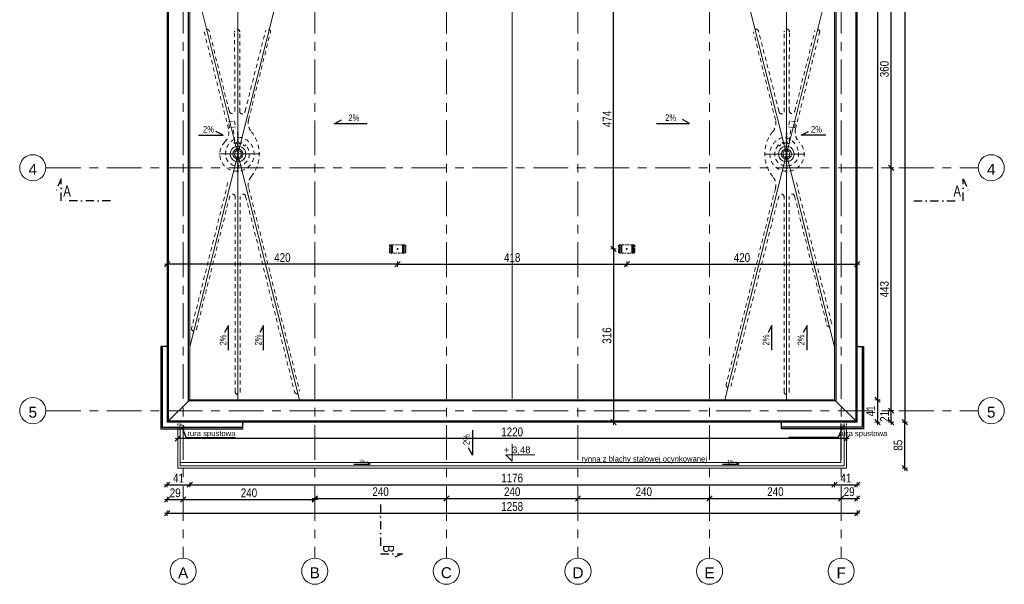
# Model space of a CAD drawing. Header units: centimetres. Extents: x 4120 to 19220, y -7417 to 180.
# Tile 3 of 223: x 6007 to 7803, y -5798 to -4769. Entities that reach past the tile are written whole.
import ezdxf

# ---------------------------------------------------------------- set-up
doc = ezdxf.new("R2010")
doc.units = ezdxf.units.CM
for name, pattern in [('1_VERDECKT', [15, 10, -5]), ('ACAD_ISO07W100', [3, 0, -3]), ('DASH', [0.75, 0.5, -0.25]), ('DASHDOT', [1, 0.5, -0.25, 0, -0.25]), ('DASHED', [19.05, 12.7, -6.35]), ('JIS_02_0.7', [1.35, 0.75, -0.6]), ('Linia siatki', [22.225, 12.7, -3.175, 3.175, -3.175])]:
    doc.linetypes.add(name, pattern=pattern)
doc.layers.add('A-Wymiarowanie', color=7, linetype='Continuous', lineweight=15, true_color=0x474747)
for name, color, linetype in [('a_blenda elewacyjna', 1, 'Continuous'), ('A_opisy', 7, 'Continuous'), ('A_opisy @ 1', 7, 'Continuous'), ('A_Ściany', 2, 'Continuous')]:
    doc.layers.add(name, color=color, linetype=linetype)
for name, color, linetype, lineweight in [('A_Dach', 4, 'Continuous', 13), ('A_Osie', 8, 'Continuous', 9), ('A_Wymiary', 8, 'Continuous', 9), ('Instalacje elektryczne', 1, 'Continuous', 20)]:
    doc.layers.add(name, color=color, linetype=linetype, lineweight=lineweight)
doc.styles.add('ARAL', font='ARIALN.TTF', dxfattribs={"height": 0.12})
doc.styles.add('Arial', font='arial.ttf', dxfattribs={"height": 25})
doc.styles.add('Arial_4', font='arial.ttf', dxfattribs={"height": 122.941617})
doc.styles.add('marcin', font='arial.ttf', dxfattribs={"width": 0.8, "height": 16})
doc.styles.get("Standard").update_dxf_attribs({"font": 'arial.ttf'})
doc.styles.add('style1', font='ARIALN.TTF', dxfattribs={"width": 0.9})
doc.dimstyles.new('WYM A PROJEKT', dxfattribs={"dimscale": 2, "dimtxt": 16, "dimasz": 0.8, "dimexe": 6, "dimexo": 30, "dimgap": 2, "dimtad": 1, "dimdec": 0, "dimzin": 9, "dimdsep": 46, "dimtxsty": 'marcin', "dimblk": 'WW', "dimcen": 0, "dimdle": 6, "dimse1": 1, "dimse2": 1, "dimclrt": 7, "dimadec": 0, "dimazin": 0, "dimtfac": 1, "dimtdec": 0, "dimtix": 1, "dimtmove": 2, "dimatfit": 3, "dimldrblk": 'WW', "dimfxl": 1, "dimtolj": 1, "dimtzin": 0, "dimarcsym": 0})

# ---------------------------------------------------------------- blocks, each defined once
blk = doc.blocks.new('Siatka - M_Symbol siatki - okrąg-24584-4 Piętro 2 bud 2 parter bud 1')
at = {"layer": 'A_Osie', "color": 7}
blk.add_circle((0, 0), 4.77, dxfattribs=at)
blk = doc.blocks.new('wpust')
at = {"color": 8, "linetype": 'ACAD_ISO07W100', "lineweight": 0}
for p, q in [((0, 38.5), (0, -38.5)), ((38.5, 0), (-38.5, 0))]:
    blk.add_line(p, q, dxfattribs=at)
at = {"color": 7, "extrusion": (0, 0, -1)}
for start_param, end_param in [(3.926991, 7.068583), (0.785398, 3.926991)]:
    blk.add_ellipse((0, 0), major_axis=(10, 10), ratio=1, start_param=start_param, end_param=end_param, dxfattribs=at)
at = {"color": 7}
for major_axis in [(6.53, 6.53), (4.52, 4.52)]:
    blk.add_ellipse((0, 0), major_axis=major_axis, ratio=1, start_param=5.497787, end_param=11.780972, dxfattribs=at)
blk = doc.blocks.new('WW')
at = {"color": 80, "ltscale": 2}
blk.add_line((3, 3), (-3, -3), dxfattribs=at)
at = {"ltscale": 2}
for p, q in [((-3, 0), (3, 0)), ((0, -3), (0, 3))]:
    blk.add_line(p, q, dxfattribs=at)
blk = doc.blocks.new('*D2217')
at = {"layer": 'A_Wymiary', "color": 0, "lineweight": -2}
blk.add_line((6277.7, -5668.7), (7532.5, -5668.7), dxfattribs=at)
at = {"layer": 'Defpoints', "color": 0}
for p in [(6276.1, -5502.7), (7534.1, -5502.7), (7534.1, -5668.7)]:
    blk.add_point(p, dxfattribs=at)
at = {"layer": 'A_Wymiary', "color": 0, "lineweight": -2, "xscale": 1.6, "yscale": 1.6, "zscale": 1.6, "rotation": 180}
blk.add_blockref('WW', (6276.1, -5668.7), dxfattribs=at)
at = {"layer": 'A_Wymiary', "color": 0, "lineweight": -2, "xscale": 1.6, "yscale": 1.6, "zscale": 1.6}
blk.add_blockref('WW', (7534.1, -5668.7), dxfattribs=at)
at = {"layer": 'A_Wymiary', "color": 7, "insert": (6905.1, -5656.6), "char_height": 16, "attachment_point": 5, "style": 'marcin'}
blk.add_mtext('\\A1;1258', dxfattribs=at)
blk = doc.blocks.new('*D2218')
at = {"layer": 'A_Wymiary', "color": 0, "lineweight": -2}
blk.add_line((7621.1, -3925.3), (7621.1, -5501.1), dxfattribs=at)
at = {"layer": 'Defpoints', "color": 0}
for p in [(7534.1, -3923.7), (7534.1, -5502.7), (7621.1, -5502.7)]:
    blk.add_point(p, dxfattribs=at)
at = {"layer": 'A_Wymiary', "color": 0, "lineweight": -2, "xscale": 1.6, "yscale": 1.6, "zscale": 1.6}
for p, rotation in [((7621.1, -3923.7), 90), ((7621.1, -5502.7), 270)]:
    blk.add_blockref('WW', p, dxfattribs=dict(at, rotation=rotation))
at = {"layer": 'A_Wymiary', "color": 7, "insert": (7608.9, -4713.2), "char_height": 16, "attachment_point": 5, "rotation": 90, "style": 'marcin'}
blk.add_mtext('\\A1;1579', dxfattribs=at)
blk = doc.blocks.new('*D2219')
at = {"layer": 'A_Wymiary', "color": 0, "lineweight": -2}
blk.add_line((7621.1, -5585.1), (7621.1, -5504.3), dxfattribs=at)
at = {"layer": 'Defpoints', "color": 0}
for p in [(7515.1, -5502.7), (7621.1, -5502.7), (7515.1, -5586.7)]:
    blk.add_point(p, dxfattribs=at)
at = {"layer": 'A_Wymiary', "color": 0, "lineweight": -2, "xscale": 1.6, "yscale": 1.6, "zscale": 1.6}
for p, rotation in [((7621.1, -5502.7), 90), ((7621.1, -5586.7), 270)]:
    blk.add_blockref('WW', p, dxfattribs=dict(at, rotation=rotation))
at = {"layer": 'A_Wymiary', "color": 7, "insert": (7608.9, -5544.7), "char_height": 16, "attachment_point": 5, "rotation": 90, "style": 'marcin'}
blk.add_mtext('\\A1;85', dxfattribs=at)
blk = doc.blocks.new('*D2221')
at = {"layer": 'A_Wymiary', "color": 0, "lineweight": -2}
blk.add_line((7571.1, -3966.3), (7571.1, -5460.1), dxfattribs=at)
at = {"layer": 'Defpoints', "color": 0}
for p in [(7493.1, -3964.7), (7493.1, -5461.7), (7571.1, -5461.7)]:
    blk.add_point(p, dxfattribs=at)
at = {"layer": 'A_Wymiary', "color": 0, "lineweight": -2, "xscale": 1.6, "yscale": 1.6, "zscale": 1.6}
for p, rotation in [((7571.1, -3964.7), 90), ((7571.1, -5461.7), 270)]:
    blk.add_blockref('WW', p, dxfattribs=dict(at, rotation=rotation))
at = {"layer": 'A_Wymiary', "color": 7, "insert": (7558.9, -4713.2), "char_height": 16, "attachment_point": 5, "rotation": 90, "style": 'marcin'}
blk.add_mtext('\\A1;1497', dxfattribs=at)
blk = doc.blocks.new('*D2222')
at = {"layer": 'A_Wymiary', "color": 0, "lineweight": -2}
blk.add_line((7571.1, -5463.3), (7571.1, -5501.1), dxfattribs=at)
at = {"layer": 'Defpoints', "color": 0}
for p in [(7493.1, -5461.7), (7495, -5502.7), (7571.1, -5502.7)]:
    blk.add_point(p, dxfattribs=at)
at = {"layer": 'A_Wymiary', "color": 0, "lineweight": -2, "xscale": 1.6, "yscale": 1.6, "zscale": 1.6}
for p, rotation in [((7571.1, -5461.7), 90), ((7571.1, -5502.7), 270)]:
    blk.add_blockref('WW', p, dxfattribs=dict(at, rotation=rotation))
at = {"layer": 'A_Wymiary', "color": 7, "insert": (7559, -5482.2), "char_height": 16, "attachment_point": 5, "rotation": 90, "style": 'marcin'}
blk.add_mtext('\\A1;41', dxfattribs=at)
blk = doc.blocks.new('*D2223')
at = {"layer": 'A_Wymiary', "color": 0, "lineweight": -2}
for p, q in [((7596.1, -5480.1), (7596.1, -5478.5)), ((7596.1, -5502.7), (7596.1, -5481.7)), ((7596.1, -5504.3), (7596.1, -5505.9))]:
    blk.add_line(p, q, dxfattribs=at)
at = {"layer": 'Defpoints', "color": 0}
for p in [(7534.1, -5481.7), (7596.1, -5481.7), (7534.1, -5502.7)]:
    blk.add_point(p, dxfattribs=at)
at = {"layer": 'A_Wymiary', "color": 0, "lineweight": -2, "xscale": 1.6, "yscale": 1.6, "zscale": 1.6}
for p, rotation in [((7596.1, -5481.7), 270), ((7596.1, -5502.7), 90)]:
    blk.add_blockref('WW', p, dxfattribs=dict(at, rotation=rotation))
at = {"layer": 'A_Wymiary', "color": 7, "insert": (7584, -5492.2), "char_height": 16, "attachment_point": 5, "rotation": 90, "style": 'marcin'}
blk.add_mtext('\\A1;21', dxfattribs=at)
blk = doc.blocks.new('*D2224')
at = {"layer": 'A_Wymiary', "color": 0, "lineweight": -2}
blk.add_line((7596.1, -5480.1), (7596.1, -5040.3), dxfattribs=at)
at = {"layer": 'Defpoints', "color": 0}
for p in [(7571.1, -5038.7), (7596.1, -5038.7), (7534.1, -5481.7)]:
    blk.add_point(p, dxfattribs=at)
at = {"layer": 'A_Wymiary', "color": 0, "lineweight": -2, "xscale": 1.6, "yscale": 1.6, "zscale": 1.6}
for p, rotation in [((7596.1, -5038.7), 90), ((7596.1, -5481.7), 270)]:
    blk.add_blockref('WW', p, dxfattribs=dict(at, rotation=rotation))
at = {"layer": 'A_Wymiary', "color": 7, "insert": (7583.9, -5260.2), "char_height": 16, "attachment_point": 5, "rotation": 90, "style": 'marcin'}
blk.add_mtext('\\A1;443', dxfattribs=at)
blk = doc.blocks.new('*D2225')
at = {"layer": 'A_Wymiary', "color": 0, "lineweight": -2}
blk.add_line((7596.1, -5037.1), (7596.1, -4680.3), dxfattribs=at)
at = {"layer": 'Defpoints', "color": 0}
for p in [(7571.1, -4678.7), (7596.1, -4678.7), (7571.1, -5038.7)]:
    blk.add_point(p, dxfattribs=at)
at = {"layer": 'A_Wymiary', "color": 0, "lineweight": -2, "xscale": 1.6, "yscale": 1.6, "zscale": 1.6}
for p, rotation in [((7596.1, -4678.7), 90), ((7596.1, -5038.7), 270)]:
    blk.add_blockref('WW', p, dxfattribs=dict(at, rotation=rotation))
at = {"layer": 'A_Wymiary', "color": 7, "insert": (7583.9, -4858.7), "char_height": 16, "attachment_point": 5, "rotation": 90, "style": 'marcin'}
blk.add_mtext('\\A1;360', dxfattribs=at)
blk = doc.blocks.new('*D2229')
at = {"layer": 'A_Wymiary', "color": 0, "lineweight": -2}
blk.add_line((6277.7, -5616.7), (6315.5, -5616.7), dxfattribs=at)
at = {"layer": 'Defpoints', "color": 0}
for p in [(6276.1, -5481.7), (6317.1, -5481.7), (6317.1, -5616.7)]:
    blk.add_point(p, dxfattribs=at)
at = {"layer": 'A_Wymiary', "color": 0, "lineweight": -2, "xscale": 1.6, "yscale": 1.6, "zscale": 1.6, "rotation": 180}
blk.add_blockref('WW', (6276.1, -5616.7), dxfattribs=at)
at = {"layer": 'A_Wymiary', "color": 0, "lineweight": -2, "xscale": 1.6, "yscale": 1.6, "zscale": 1.6}
blk.add_blockref('WW', (6317.1, -5616.7), dxfattribs=at)
at = {"layer": 'A_Wymiary', "color": 7, "insert": (6296.6, -5604.7), "char_height": 16, "attachment_point": 5, "style": 'marcin'}
blk.add_mtext('\\A1;41', dxfattribs=at)
blk = doc.blocks.new('*D2230')
at = {"layer": 'A_Wymiary', "color": 0, "lineweight": -2}
blk.add_line((6318.7, -5616.7), (7491.5, -5616.7), dxfattribs=at)
at = {"layer": 'Defpoints', "color": 0}
for p in [(7493.1, -5461.7), (6317.1, -5481.7), (7493.1, -5616.7)]:
    blk.add_point(p, dxfattribs=at)
at = {"layer": 'A_Wymiary', "color": 0, "lineweight": -2, "xscale": 1.6, "yscale": 1.6, "zscale": 1.6, "rotation": 180}
blk.add_blockref('WW', (6317.1, -5616.7), dxfattribs=at)
at = {"layer": 'A_Wymiary', "color": 0, "lineweight": -2, "xscale": 1.6, "yscale": 1.6, "zscale": 1.6}
blk.add_blockref('WW', (7493.1, -5616.7), dxfattribs=at)
at = {"layer": 'A_Wymiary', "color": 7, "insert": (6905.1, -5604.6), "char_height": 16, "attachment_point": 5, "style": 'marcin'}
blk.add_mtext('\\A1;1176', dxfattribs=at)
blk = doc.blocks.new('*D2231')
at = {"layer": 'A_Wymiary', "color": 0, "lineweight": -2}
blk.add_line((7494.7, -5616.7), (7532.5, -5616.7), dxfattribs=at)
at = {"layer": 'Defpoints', "color": 0}
for p in [(7493.1, -5461.7), (7534.1, -5502.7), (7534.1, -5616.7)]:
    blk.add_point(p, dxfattribs=at)
at = {"layer": 'A_Wymiary', "color": 0, "lineweight": -2, "xscale": 1.6, "yscale": 1.6, "zscale": 1.6, "rotation": 180}
blk.add_blockref('WW', (7493.1, -5616.7), dxfattribs=at)
at = {"layer": 'A_Wymiary', "color": 0, "lineweight": -2, "xscale": 1.6, "yscale": 1.6, "zscale": 1.6}
blk.add_blockref('WW', (7534.1, -5616.7), dxfattribs=at)
at = {"layer": 'A_Wymiary', "color": 7, "insert": (7513.6, -5604.7), "char_height": 16, "attachment_point": 5, "style": 'marcin'}
blk.add_mtext('\\A1;41', dxfattribs=at)
blk = doc.blocks.new('*D2232')
at = {"layer": 'A_Wymiary', "color": 0, "lineweight": -2}
blk.add_line((6277.7, -5643.7), (6303.5, -5643.7), dxfattribs=at)
at = {"layer": 'Defpoints', "color": 0}
for p in [(6276.1, -5481.7), (6305.1, -5500.7), (6305.1, -5643.7)]:
    blk.add_point(p, dxfattribs=at)
at = {"layer": 'A_Wymiary', "color": 0, "lineweight": -2, "xscale": 1.6, "yscale": 1.6, "zscale": 1.6, "rotation": 180}
blk.add_blockref('WW', (6276.1, -5643.7), dxfattribs=at)
at = {"layer": 'A_Wymiary', "color": 0, "lineweight": -2, "xscale": 1.6, "yscale": 1.6, "zscale": 1.6}
blk.add_blockref('WW', (6305.1, -5643.7), dxfattribs=at)
at = {"layer": 'A_Wymiary', "color": 7, "insert": (6290.6, -5631.6), "char_height": 16, "attachment_point": 5, "style": 'marcin'}
blk.add_mtext('\\A1;29', dxfattribs=at)
blk = doc.blocks.new('*D2233')
at = {"layer": 'A_Wymiary', "color": 0, "lineweight": -2}
blk.add_line((6306.7, -5643.7), (6543.5, -5643.7), dxfattribs=at)
at = {"layer": 'Defpoints', "color": 0}
for p in [(6545.1, -5461.7), (6305.1, -5500.7), (6545.1, -5643.7)]:
    blk.add_point(p, dxfattribs=at)
at = {"layer": 'A_Wymiary', "color": 0, "lineweight": -2, "xscale": 1.6, "yscale": 1.6, "zscale": 1.6, "rotation": 180}
blk.add_blockref('WW', (6305.1, -5643.7), dxfattribs=at)
at = {"layer": 'A_Wymiary', "color": 0, "lineweight": -2, "xscale": 1.6, "yscale": 1.6, "zscale": 1.6}
blk.add_blockref('WW', (6545.1, -5643.7), dxfattribs=at)
at = {"layer": 'A_Wymiary', "color": 7, "insert": (6425.1, -5631.6), "char_height": 16, "attachment_point": 5, "style": 'marcin'}
blk.add_mtext('\\A1;240', dxfattribs=at)
blk = doc.blocks.new('*D2234')
at = {"layer": 'A_Wymiary', "color": 0, "lineweight": -2}
blk.add_line((6546.7, -5641.7), (6783.5, -5641.7), dxfattribs=at)
at = {"layer": 'Defpoints', "color": 0}
for p in [(6545.1, -5461.7), (6785.1, -5461.7), (6785.1, -5641.7)]:
    blk.add_point(p, dxfattribs=at)
at = {"layer": 'A_Wymiary', "color": 0, "lineweight": -2, "xscale": 1.6, "yscale": 1.6, "zscale": 1.6, "rotation": 180}
blk.add_blockref('WW', (6545.1, -5641.7), dxfattribs=at)
at = {"layer": 'A_Wymiary', "color": 0, "lineweight": -2, "xscale": 1.6, "yscale": 1.6, "zscale": 1.6}
blk.add_blockref('WW', (6785.1, -5641.7), dxfattribs=at)
at = {"layer": 'A_Wymiary', "color": 7, "insert": (6665.1, -5629.6), "char_height": 16, "attachment_point": 5, "style": 'marcin'}
blk.add_mtext('\\A1;240', dxfattribs=at)
blk = doc.blocks.new('*D2235')
at = {"layer": 'A_Wymiary', "color": 0, "lineweight": -2}
blk.add_line((6786.7, -5641.7), (7023.5, -5641.7), dxfattribs=at)
at = {"layer": 'Defpoints', "color": 0}
for p in [(6785.1, -5461.7), (7025.1, -5461.7), (7025.1, -5641.7)]:
    blk.add_point(p, dxfattribs=at)
at = {"layer": 'A_Wymiary', "color": 0, "lineweight": -2, "xscale": 1.6, "yscale": 1.6, "zscale": 1.6, "rotation": 180}
blk.add_blockref('WW', (6785.1, -5641.7), dxfattribs=at)
at = {"layer": 'A_Wymiary', "color": 0, "lineweight": -2, "xscale": 1.6, "yscale": 1.6, "zscale": 1.6}
blk.add_blockref('WW', (7025.1, -5641.7), dxfattribs=at)
at = {"layer": 'A_Wymiary', "color": 7, "insert": (6905.1, -5629.6), "char_height": 16, "attachment_point": 5, "style": 'marcin'}
blk.add_mtext('\\A1;240', dxfattribs=at)
blk = doc.blocks.new('*D2236')
at = {"layer": 'A_Wymiary', "color": 0, "lineweight": -2}
blk.add_line((7026.7, -5641.7), (7263.5, -5641.7), dxfattribs=at)
at = {"layer": 'Defpoints', "color": 0}
for p in [(7025.1, -5461.7), (7265.1, -5461.7), (7265.1, -5641.7)]:
    blk.add_point(p, dxfattribs=at)
at = {"layer": 'A_Wymiary', "color": 0, "lineweight": -2, "xscale": 1.6, "yscale": 1.6, "zscale": 1.6, "rotation": 180}
blk.add_blockref('WW', (7025.1, -5641.7), dxfattribs=at)
at = {"layer": 'A_Wymiary', "color": 0, "lineweight": -2, "xscale": 1.6, "yscale": 1.6, "zscale": 1.6}
blk.add_blockref('WW', (7265.1, -5641.7), dxfattribs=at)
at = {"layer": 'A_Wymiary', "color": 7, "insert": (7145.1, -5629.6), "char_height": 16, "attachment_point": 5, "style": 'marcin'}
blk.add_mtext('\\A1;240', dxfattribs=at)
blk = doc.blocks.new('*D2237')
at = {"layer": 'A_Wymiary', "color": 0, "lineweight": -2}
blk.add_line((7266.7, -5641.7), (7503.5, -5641.7), dxfattribs=at)
at = {"layer": 'Defpoints', "color": 0}
for p in [(7265.1, -5461.7), (7505.1, -5481.7), (7505.1, -5641.7)]:
    blk.add_point(p, dxfattribs=at)
at = {"layer": 'A_Wymiary', "color": 0, "lineweight": -2, "xscale": 1.6, "yscale": 1.6, "zscale": 1.6, "rotation": 180}
blk.add_blockref('WW', (7265.1, -5641.7), dxfattribs=at)
at = {"layer": 'A_Wymiary', "color": 0, "lineweight": -2, "xscale": 1.6, "yscale": 1.6, "zscale": 1.6}
blk.add_blockref('WW', (7505.1, -5641.7), dxfattribs=at)
at = {"layer": 'A_Wymiary', "color": 7, "insert": (7385.1, -5629.6), "char_height": 16, "attachment_point": 5, "style": 'marcin'}
blk.add_mtext('\\A1;240', dxfattribs=at)
blk = doc.blocks.new('*D2238')
at = {"layer": 'A_Wymiary', "color": 0, "lineweight": -2}
blk.add_line((7506.7, -5641.7), (7532.5, -5641.7), dxfattribs=at)
at = {"layer": 'Defpoints', "color": 0}
for p in [(7505.1, -5481.7), (7534.1, -5502.7), (7534.1, -5641.7)]:
    blk.add_point(p, dxfattribs=at)
at = {"layer": 'A_Wymiary', "color": 0, "lineweight": -2, "xscale": 1.6, "yscale": 1.6, "zscale": 1.6, "rotation": 180}
blk.add_blockref('WW', (7505.1, -5641.7), dxfattribs=at)
at = {"layer": 'A_Wymiary', "color": 0, "lineweight": -2, "xscale": 1.6, "yscale": 1.6, "zscale": 1.6}
blk.add_blockref('WW', (7534.1, -5641.7), dxfattribs=at)
at = {"layer": 'A_Wymiary', "color": 7, "insert": (7519.6, -5629.6), "char_height": 16, "attachment_point": 5, "style": 'marcin'}
blk.add_mtext('\\A1;29', dxfattribs=at)
blk = doc.blocks.new('*D2239')
at = {"layer": 'A_Wymiary', "color": 0, "lineweight": -2}
blk.add_line((7513.5, -5532.7), (6296.7, -5532.7), dxfattribs=at)
at = {"layer": 'Defpoints', "color": 0}
for p in [(6295.1, -5532.7), (6295.1, -5586.7), (7515.1, -5584.7)]:
    blk.add_point(p, dxfattribs=at)
at = {"layer": 'A_Wymiary', "color": 0, "lineweight": -2, "xscale": 1.6, "yscale": 1.6, "zscale": 1.6, "rotation": 180}
blk.add_blockref('WW', (6295.1, -5532.7), dxfattribs=at)
at = {"layer": 'A_Wymiary', "color": 0, "lineweight": -2, "xscale": 1.6, "yscale": 1.6, "zscale": 1.6}
blk.add_blockref('WW', (7515.1, -5532.7), dxfattribs=at)
at = {"layer": 'A_Wymiary', "color": 7, "insert": (6905.1, -5520.6), "char_height": 16, "attachment_point": 5, "style": 'marcin'}
blk.add_mtext('\\A1;1220', dxfattribs=at)
blk = doc.blocks.new('zabezp')
at = {"layer": 'A-Wymiarowanie', "true_color": 0x291af9}
h = blk.add_hatch(color=180, dxfattribs=at)
h.dxf.hatch_style = 1
h.paths.add_polyline_path([(-16112.6, 5302.1, 1), (-16114.6, 5302.1, 1)])
at = {"layer": 'A-Wymiarowanie', "color": 180, "linetype": '1_VERDECKT', "ltscale": 0.3, "true_color": 0x291af9}
blk.add_lwpolyline([(-16128.5, 5307.5), (-16128.5, 5296.6, 0.414214), (-16126.5, 5294.6), (-16100.7, 5294.6, 0.414214), (-16098.7, 5296.6), (-16098.7, 5307.5, 0.414214), (-16100.7, 5309.5), (-16126.5, 5309.5, 0.414214)], format="xyb", close=True, dxfattribs=at)
at = {"layer": 'A-Wymiarowanie', "color": 180, "linetype": 'DASH', "ltscale": 2, "true_color": 0x291af9}
for points in [[(-16126.7, 5309.5), (-16126.7, 5294.6)], [(-16124.7, 5309.5), (-16124.7, 5294.6)], [(-16122.7, 5309.5), (-16122.7, 5294.6)], [(-16104.4, 5309.5), (-16104.4, 5294.6)], [(-16102.4, 5309.5), (-16102.4, 5294.6)], [(-16100.4, 5309.5), (-16100.4, 5294.6)]]:
    blk.add_lwpolyline(points, dxfattribs=at)
at = {"layer": 'A-Wymiarowanie', "color": 180, "true_color": 0x291af9}
blk.add_circle((-16113.6, 5302.1), 1, dxfattribs=at)
blk = doc.blocks.new('*D2510')
at = {"layer": 'A_Wymiary', "color": 0, "lineweight": -2}
blk.add_line((6694.5, -5214.7), (6277.7, -5214.7), dxfattribs=at)
at = {"layer": 'Defpoints', "color": 0}
for p in [(6276.1, -5186.7), (6696.1, -5186.7), (6276.1, -5214.7)]:
    blk.add_point(p, dxfattribs=at)
at = {"layer": 'A_Wymiary', "color": 0, "lineweight": -2, "xscale": 1.6, "yscale": 1.6, "zscale": 1.6, "rotation": 180}
blk.add_blockref('WW', (6276.1, -5214.7), dxfattribs=at)
at = {"layer": 'A_Wymiary', "color": 0, "lineweight": -2, "xscale": 1.6, "yscale": 1.6, "zscale": 1.6}
blk.add_blockref('WW', (6696.1, -5214.7), dxfattribs=at)
at = {"layer": 'A_Wymiary', "color": 7, "insert": (6486.1, -5202.6), "char_height": 16, "attachment_point": 5, "style": 'marcin'}
blk.add_mtext('\\A1;420', dxfattribs=at)
blk = doc.blocks.new('*D2511')
at = {"layer": 'A_Wymiary', "color": 0, "lineweight": -2}
blk.add_line((6697.7, -5214.7), (7112.5, -5214.7), dxfattribs=at)
at = {"layer": 'Defpoints', "color": 0}
for p in [(6696.1, -5186.7), (7114.1, -5186.7), (7114.1, -5214.7)]:
    blk.add_point(p, dxfattribs=at)
at = {"layer": 'A_Wymiary', "color": 0, "lineweight": -2, "xscale": 1.6, "yscale": 1.6, "zscale": 1.6, "rotation": 180}
blk.add_blockref('WW', (6696.1, -5214.7), dxfattribs=at)
at = {"layer": 'A_Wymiary', "color": 0, "lineweight": -2, "xscale": 1.6, "yscale": 1.6, "zscale": 1.6}
blk.add_blockref('WW', (7114.1, -5214.7), dxfattribs=at)
at = {"layer": 'A_Wymiary', "color": 7, "insert": (6905.1, -5202.6), "char_height": 16, "attachment_point": 5, "style": 'marcin'}
blk.add_mtext('\\A1;418', dxfattribs=at)
blk = doc.blocks.new('*D2512')
at = {"layer": 'A_Wymiary', "color": 0, "lineweight": -2}
blk.add_line((7115.7, -5214.7), (7532.5, -5214.7), dxfattribs=at)
at = {"layer": 'Defpoints', "color": 0}
for p in [(7114.1, -5186.7), (7534.1, -5214.7), (7534.1, -5214.7)]:
    blk.add_point(p, dxfattribs=at)
at = {"layer": 'A_Wymiary', "color": 0, "lineweight": -2, "xscale": 1.6, "yscale": 1.6, "zscale": 1.6, "rotation": 180}
blk.add_blockref('WW', (7114.1, -5214.7), dxfattribs=at)
at = {"layer": 'A_Wymiary', "color": 0, "lineweight": -2, "xscale": 1.6, "yscale": 1.6, "zscale": 1.6}
blk.add_blockref('WW', (7534.1, -5214.7), dxfattribs=at)
at = {"layer": 'A_Wymiary', "color": 7, "insert": (7324.1, -5202.6), "char_height": 16, "attachment_point": 5, "style": 'marcin'}
blk.add_mtext('\\A1;420', dxfattribs=at)
blk = doc.blocks.new('*D2513')
at = {"layer": 'A_Wymiary', "color": 0, "lineweight": -2}
blk.add_line((7090.1, -5188.3), (7090.1, -5501.1), dxfattribs=at)
at = {"layer": 'Defpoints', "color": 0}
for p in [(7114.1, -5186.7), (7090.1, -5502.7), (7114.1, -5502.7)]:
    blk.add_point(p, dxfattribs=at)
at = {"layer": 'A_Wymiary', "color": 0, "lineweight": -2, "xscale": 1.6, "yscale": 1.6, "zscale": 1.6}
for p, rotation in [((7090.1, -5186.7), 90), ((7090.1, -5502.7), 270)]:
    blk.add_blockref('WW', p, dxfattribs=dict(at, rotation=rotation))
at = {"layer": 'A_Wymiary', "color": 7, "insert": (7077.9, -5344.7), "char_height": 16, "attachment_point": 5, "rotation": 90, "style": 'marcin'}
blk.add_mtext('\\A1;316', dxfattribs=at)
blk = doc.blocks.new('*D2514')
at = {"layer": 'A_Wymiary', "color": 0, "lineweight": -2}
blk.add_line((7090.1, -5185.1), (7090.1, -4714.3), dxfattribs=at)
at = {"layer": 'Defpoints', "color": 0}
for p in [(7090.1, -4712.7), (7114.1, -4712.7), (7114.1, -5186.7)]:
    blk.add_point(p, dxfattribs=at)
at = {"layer": 'A_Wymiary', "color": 0, "lineweight": -2, "xscale": 1.6, "yscale": 1.6, "zscale": 1.6}
for p, rotation in [((7090.1, -4712.7), 90), ((7090.1, -5186.7), 270)]:
    blk.add_blockref('WW', p, dxfattribs=dict(at, rotation=rotation))
at = {"layer": 'A_Wymiary', "color": 7, "insert": (7078.1, -4949.7), "char_height": 16, "attachment_point": 5, "rotation": 90, "style": 'marcin'}
blk.add_mtext('\\A1;474', dxfattribs=at)

msp = doc.modelspace()

# ---------------------------------------------------------------- linework, layer by layer
for points in [[(6302.76, -5511.73), (6310.61, -5530.67), (6400.61, -5530.67)], [(7507.39, -5511.73), (7499.54, -5530.67), (7409.54, -5530.67)]]:
    msp.add_lwpolyline(points)
at = {"layer": 'a_blenda elewacyjna'}
for points in [[(6276.08, -5364.73), (6264.08, -5364.73), (6264.08, -5514.73), (6414.08, -5514.73), (6414.08, -5502.73)], [(6276.08, -5364.73), (6267.08, -5364.73), (6267.08, -5511.73), (6414.08, -5511.73), (6414.08, -5502.73)], [(7534.08, -5364.73), (7546.08, -5364.73), (7546.08, -5514.73), (7396.08, -5514.73), (7396.08, -5502.73)], [(7534.08, -5364.73), (7543.08, -5364.73), (7543.08, -5511.73), (7396.08, -5511.73), (7396.08, -5502.73)]]:
    msp.add_lwpolyline(points, dxfattribs=at)
at = {"layer": 'A_Dach', "color": 8}
for p, q in [((6405.08, -5013.73), (6321.32, -4678.73)), ((6405.08, -5013.73), (6488.82, -4678.73)), ((6405.08, -5013.73), (6405.08, -4678.73)), ((7405.08, -5013.73), (7321.33, -4678.73)), ((7405.08, -5013.73), (7488.83, -4678.73)), ((7405.08, -5013.73), (7405.08, -4678.73)), ((6317.08, -5365.73), (6405.08, -5013.73)), ((6405.08, -5461.73), (6405.08, -5013.73)), ((6517.08, -5461.73), (6405.08, -5013.73)), ((7405.08, -5013.73), (7293.08, -5461.73)), ((7493.08, -5365.73), (7405.08, -5013.73)), ((7405.08, -5461.73), (7405.08, -5013.73))]:
    msp.add_line(p, q, dxfattribs=at)
at = {"layer": 'A_Dach', "color": 4}
for points in [[(6939.06, -3923.73), (7534.08, -3923.73), (7534.08, -5502.73), (6276.08, -5502.73), (6276.08, -3923.73), (6871.09, -3923.73)], [(6939.06, -3964.73), (7493.08, -3964.73), (7493.08, -5461.73), (6317.08, -5461.73), (6317.08, -3964.73), (6871.09, -3964.73)], [(6295.08, -5514.73), (6295.08, -5586.73), (7515.08, -5586.73), (7515.08, -5514.73)], [(6299.76, -5514.73), (6299.76, -5582.05), (7510.39, -5582.05), (7510.39, -5514.73)]]:
    msp.add_lwpolyline(points, dxfattribs=at)
at = {"layer": 'A_Dach', "color": 8}
for points in [[(6905.08, -5459.73), (6905.08, -4682.73)], [(6299.76, -5576.05), (6299.76, -5576.05), (7504.39, -5576.05), (7504.39, -5514.73)]]:
    msp.add_lwpolyline(points, dxfattribs=at)
at = {"layer": 'A_Dach'}
for points in [[(6276.08, -5502.73), (6317.08, -5461.73)], [(7534.08, -5502.73), (7493.08, -5461.73)]]:
    msp.add_lwpolyline(points, dxfattribs=at)
at = {"layer": 'A_Dach', "color": 4, "linetype": 'DASHED', "ltscale": 0.3}
for points in [[(6295.08, -5514.73), (6295.08, -5502.73)], [(6299.76, -5514.73), (6299.76, -5502.73)], [(7510.39, -5514.73), (7510.39, -5502.73)], [(7515.08, -5514.73), (7515.08, -5502.73)]]:
    msp.add_lwpolyline(points, dxfattribs=at)
at = {"layer": 'A_Dach', "color": 8, "linetype": 'DASHED', "ltscale": 0.3}
msp.add_lwpolyline([(7504.39, -5514.73), (7504.39, -5502.73)], dxfattribs=at)
at = {"layer": 'A_Dach', "color": 8}
for centre in [(6302.76, -5511.73), (7507.39, -5511.73)]:
    msp.add_circle(centre, 4, dxfattribs=at)
at = {"layer": 'A_opisy'}
for points in [[(6640.77, -4958.53), (6580.77, -4958.62), (6593.91, -4951.38)], [(7168.59, -4958.16), (7228.59, -4958.16), (7215.44, -4950.94)], [(6333.1, -4979.57), (6378.1, -4979.57), (6364.95, -4972.35)], [(7477.05, -4979.57), (7432.05, -4979.57), (7445.2, -4972.35)], [(6387.9, -5371.12), (6387.9, -5326.12), (6380.68, -5339.27)], [(6451.9, -5371.12), (6451.9, -5326.12), (6444.68, -5339.27)], [(7378.9, -5371.12), (7378.9, -5326.12), (7371.68, -5339.27)], [(7442.9, -5371.12), (7442.9, -5326.12), (7435.68, -5339.27)], [(6832.72, -5517.58), (6832.72, -5562.58), (6825.5, -5549.43)], [(6616.33, -5579.12), (6646.33, -5579.12), (6639.76, -5575.51)], [(7288.64, -5579.16), (7318.64, -5579.16), (7312.07, -5575.55)]]:
    msp.add_lwpolyline(points, dxfattribs=at)
at = {"layer": 'A_opisy', "color": 6, "linetype": 'DASHDOT', "ltscale": 30}
for points in [[(6172.59, -5098.73), (6082.59, -5098.73), (6082.59, -5058.73), (6072.05, -5083.59)], [(7637.56, -5098.73), (7727.56, -5098.73), (7727.56, -5058.73), (7738.1, -5083.59)], [(7637.56, -5098.73), (7727.56, -5098.73), (7727.56, -5058.73), (7738.1, -5083.59)], [(6665.08, -5653.03), (6665.08, -5743.03), (6705.08, -5743.03), (6680.22, -5753.57)]]:
    msp.add_lwpolyline(points, dxfattribs=at)
at = {"layer": 'A_opisy', "color": 7, "lineweight": 0}
msp.add_lwpolyline([(6904.78, -5542.8), (6904.78, -5573.73), (6893.6, -5562.55), (6946.53, -5562.55)], dxfattribs=at)
at = {"layer": 'A_Osie', "linetype": 'Linia siatki', "ltscale": 5}
for p, q in [((6305.08, -3730), (6305.08, -5750.66)), ((6545.08, -3730), (6545.08, -5750.66)), ((6785.08, -3730), (6785.08, -5750.66)), ((7025.08, -3730), (7025.08, -5750.66)), ((7265.08, -3730), (7265.08, -5750.66)), ((7505.08, -3730), (7505.08, -5750.66)), ((6054.73, -5038.73), (7754.82, -5038.73)), ((6054.73, -5481.73), (7754.82, -5481.73))]:
    msp.add_line(p, q, dxfattribs=at)
at = {"layer": 'A_Ściany', "color": 8}
for points in [[(6939.06, -3925.73), (7532.08, -3925.73), (7532.08, -5500.73), (6278.08, -5500.73), (6278.08, -3925.73), (6871.09, -3925.73)], [(6939.06, -3962.73), (7495.08, -3962.73), (7495.08, -5463.73), (6315.08, -5463.73), (6315.08, -3962.73), (6871.09, -3962.73)]]:
    msp.add_lwpolyline(points, dxfattribs=at)
at = {"layer": 'Instalacje elektryczne', "linetype": 'JIS_02_0.7', "lineweight": 0, "ltscale": 10}
for p, q in [((6387.76, -4967.91), (6343.72, -4791.73)), ((6389.09, -4935.11), (6352.68, -4789.49)), ((6399.17, -4934.84), (6398.97, -4790.61)), ((6408.21, -4937.15), (6408.21, -4790.61)), ((6418.17, -4935.18), (6455.28, -4789.49)), ((6424.4, -4951.08), (6464.24, -4791.73)), ((7385.16, -4951.08), (7345.32, -4791.73)), ((7391.38, -4935.18), (7354.28, -4789.49)), ((7401.35, -4937.15), (7401.35, -4790.61)), ((7410.39, -4934.84), (7410.59, -4790.61)), ((7420.47, -4935.11), (7456.88, -4789.49)), ((7421.8, -4967.91), (7465.84, -4791.73)), ((6387.96, -4954.85), (6398.53, -4953.15)), ((6389.73, -4965.85), (6387.96, -4954.85)), ((6398.53, -4953.15), (6400.3, -4964.15)), ((7411.02, -4953.15), (7409.26, -4964.15)), ((7421.6, -4954.85), (7411.02, -4953.15)), ((7419.83, -4965.85), (7421.6, -4954.85)), ((6400.3, -4964.15), (6389.73, -4965.85)), ((6399.4, -4990.2), (6395.48, -4965.79)), ((7409.26, -4964.15), (7419.83, -4965.85)), ((7410.16, -4990.2), (7414.07, -4965.79)), ((6386.79, -5065.8), (6320.46, -5330.99)), ((6425.03, -5076.51), (6517.21, -5445.25)), ((7385.12, -5076.51), (7295.36, -5433.74)), ((7423.36, -5065.8), (7487.86, -5323.01)), ((6390.1, -5090.65), (6329.42, -5333.23)), ((6399.95, -5447.49), (6399.95, -5091.87)), ((6409.19, -5447.49), (6409.19, -5091.87)), ((6419.04, -5090.65), (6508.25, -5447.49)), ((7391.11, -5090.65), (7304.33, -5435.98)), ((7400.96, -5447.49), (7400.96, -5091.87)), ((7410.2, -5447.49), (7410.2, -5091.87)), ((7420.05, -5090.65), (7478.89, -5325.26))]:
    msp.add_line(p, q, dxfattribs=at)
for centre in [(6400.16, -4992.31), (6409.26, -4992.62), (7400.3, -4992.62), (7409.4, -4992.31), (6417.43, -4996.63), (7392.13, -4996.63)]:
    msp.add_circle(centre, 2.24, dxfattribs=at)
for centre, radius, start, end in [((6348.2, -4790.61), 4.62, 14.03624, 194.03624), ((6403.59, -4790.61), 4.62, 360, 180), ((6459.76, -4790.61), 4.62, 345.96376, 165.96376), ((7349.8, -4790.61), 4.62, 14.03624, 194.03624), ((7405.97, -4790.61), 4.62, 0, 180), ((7461.36, -4790.61), 4.62, 345.96376, 165.96376), ((6403.64, -4931.47), 15, 194.03624, 202.79392), ((6403.64, -4931.47), 15, 194.03624, 202.79392), ((6394.17, -4934.84), 5, 194.03624, 0.08007), ((6394.17, -4934.84), 5, 194.03624, 0.08007), ((6412.84, -4935.87), 4.8, 195.46812, 334.46874), ((6412.84, -4935.87), 4.8, 195.46812, 334.46874), ((6403.64, -4931.47), 15, 334.46799, 345.71148), ((6403.64, -4931.47), 15, 334.46799, 345.71148), ((7405.92, -4931.47), 15, 194.28852, 205.53201), ((7396.72, -4935.87), 4.8, 205.53126, 344.53188), ((7415.39, -4934.84), 5, 179.91993, 345.96376), ((7405.92, -4931.47), 15, 337.20607, 345.96376), ((6448.65, -4957.14), 25, 165.96376, 219.30011), ((7360.9, -4957.14), 25, 320.69989, 14.03624), ((6363.51, -4973.97), 25, 314.91392, 14.03624), ((6379.41, -5013.82), 64.48, 320.73467, 39.30011), ((7430.15, -5013.82), 64.48, 140.69989, 219.26533), ((7446.05, -4973.97), 25, 165.96376, 225.08608), ((6403.24, -5013.82), 31.27, 134.91392, 74.9321), ((6411.51, -5012.44), 28.8, 90.16618, 170.04417), ((7406.32, -5013.82), 31.27, 105.0679, 45.08608), ((7398.05, -5012.44), 28.8, 9.95583, 89.83382), ((6403.98, -5013.73), 21.76, 163.25103, 45.91138), ((7405.58, -5013.73), 21.76, 134.08862, 16.74897), ((6448.69, -5070.45), 25, 140.73467, 194.03624), ((7360.87, -5070.45), 25, 345.96376, 39.26533), ((6394.95, -5091.87), 5, 0, 165.96376), ((6414.19, -5091.87), 5, 14.03624, 180), ((7395.96, -5091.87), 5, 0, 165.96376), ((7415.2, -5091.87), 5, 14.03624, 180), ((6324.94, -5332.11), 4.62, 165.96376, 345.96376), ((7483.37, -5324.14), 4.62, 194.03624, 14.03624), ((7299.84, -5434.86), 4.62, 165.96376, 345.96376), ((6404.57, -5447.49), 4.62, 180, 0), ((6512.73, -5446.37), 4.62, 194.03624, 14.03624), ((7405.58, -5447.49), 4.62, 180, 0)]:
    msp.add_arc(centre, radius, start, end, dxfattribs=at)

# ---------------------------------------------------------------- block references
at = {"layer": 'A-Wymiarowanie', "xscale": -1}
msp.add_blockref('zabezp', (-9417.51, -10488.8), dxfattribs=at)
at = {"layer": 'A-Wymiarowanie'}
msp.add_blockref('zabezp', (23227.66, -10488.8), dxfattribs=at)
at = {"layer": 'A_Dach', "rotation": 359.9999981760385}
msp.add_blockref('wpust', (6405.04, -5013.59), dxfattribs=at)
at = {"layer": 'A_Dach', "xscale": -1}
msp.add_blockref('wpust', (7405.08, -5013.73), dxfattribs=at)

# ---------------------------------------------------------------- texts
at = {"layer": 'A_opisy', "linetype": 'Continuous', "ltscale": 0.5, "style": 'ARAL'}
for rotation, p in [(0.08059, (6606.52, -4953.63)), (90, (6383.96, -5362.75)), (90, (6447.96, -5362.75)), (90, (7373.95, -5362.75)), (90, (7437.95, -5362.75)), (90, (6827.77, -5544.53))]:
    msp.add_text('2%', height=12, rotation=rotation, dxfattribs=at).set_placement(p)
for s, height, p in [('2%', 12, (7184.25, -4953.21)), ('2%', 12, (6341.46, -4974.62)), ('2%', 12, (7450.1, -4974.62)), ('1%', 6, (6625.29, -5577.1)), ('1%', 6, (7297.45, -5577.75))]:
    msp.add_text(s, height=height, dxfattribs=at).set_placement(p)
at = {"layer": 'A_opisy', "char_height": 10}
for s, insert, attachment_point in [('\\pxqr;\\A1;rura spustowa ', (6400.53, -5518.12), 3), ('\\pxqr;\\A1;rura spustowa ', (7497.62, -5518.12), 1), ('\\pxql;\\fArial|b0|i0|c238|p38;\\A1;rynna z blachy stalowej ocynkowanej', (7031.39, -5564.57), 1)]:
    msp.add_mtext(s, dxfattribs=dict(at, insert=insert, attachment_point=attachment_point))
at = {"layer": 'A_opisy', "color": 7, "lineweight": 0, "insert": (6938.43, -5547.12), "char_height": 12.294, "width": 62.55, "attachment_point": 3, "line_spacing_factor": 0.938532, "style": 'Arial_4'}
msp.add_mtext(' + 3,48', dxfattribs=at)
at = {"layer": 'A_opisy @ 1', "color": 6, "style": 'style1', "width": 0.9}
for s, rotation, p in [('A', 0.00059, (6086.52, -5091.37)), ('A', 359.99941, (7709.81, -5091.37)), ('A', 359.99941, (7709.81, -5091.37)), ('B', 270.00059, (6669.71, -5726.9))]:
    msp.add_text(s, height=20, rotation=rotation, dxfattribs=at).set_placement(p)
at = {"layer": 'A_Osie', "color": 1, "char_height": 20, "width": 4.9901, "attachment_point": 5, "line_spacing_factor": 0.941778, "style": 'Arial', "bg_fill": 3, "box_fill_scale": 1.25, "bg_fill_color": 256, "bg_fill_true_color": 13158600, "bg_fill_transparency": 0}
for s, insert in [('4', (6030.86, -5041.6)), ('4', (7778.7, -5041.6)), ('5', (6030.86, -5484.6)), ('5', (7778.7, -5484.6)), ('A', (6305.08, -5777.4)), ('B', (6545.08, -5777.4)), ('C', (6785.08, -5777.4)), ('D', (7025.08, -5777.4)), ('E', (7265.08, -5777.4)), ('F', (7505.08, -5777.4))]:
    msp.add_mtext(s, dxfattribs=dict(at, insert=insert))

# ---------------------------------------------------------------- dimensions: what is measured, and where the dimension line sits
at = {"layer": 'A_Wymiary', "color": 8}
for p1, distance, picture, middle in [((7534.08, -3923.73), 87, '*D2218', (7608.91, -4713.23)), ((6276.08, -5502.73), -166, '*D2217', (6905.08, -5656.56))]:
    dim = msp.add_aligned_dim(p1=p1, p2=(7534.08, -5502.73), distance=distance, dimstyle='WYM A PROJEKT', override={"dimdsep": 44}, dxfattribs=at)
    dim.commit()
    dim.dimension.update_dxf_attribs({"geometry": picture, "text_midpoint": middle})
for base, p1, p2, picture, middle in [((7571.08, -5461.73), (7493.08, -3964.73), (7493.08, -5461.73), '*D2221', (7558.91, -4713.23)), ((7596.08, -4678.73), (7571.08, -5038.73), (7571.08, -4678.73), '*D2225', (7583.91, -4858.73)), ((7596.08, -5038.73), (7534.08, -5481.73), (7571.08, -5038.73), '*D2224', (7583.91, -5260.23)), ((7571.08, -5502.73), (7493.08, -5461.73), (7494.95, -5502.73), '*D2222', (7559.04, -5482.23)), ((7596.08, -5481.73), (7534.08, -5502.73), (7534.08, -5481.73), '*D2223', (7584.04, -5492.23))]:
    dim = msp.add_linear_dim(base=base, p1=p1, p2=p2, angle=90, dimstyle='WYM A PROJEKT', override={"dimdsep": 44}, dxfattribs=at)
    dim.commit()
    dim.dimension.update_dxf_attribs({"geometry": picture, "text_midpoint": middle})
at = {"layer": 'A_Wymiary'}
for base, p2, picture, middle in [((7090.08, -4712.73), (7114.08, -4712.73), '*D2514', (7078.08, -4949.73)), ((7090.08, -5502.73), (7114.08, -5502.73), '*D2513', (7077.91, -5344.73))]:
    dim = msp.add_linear_dim(base=base, p1=(7114.08, -5186.73), p2=p2, angle=90, dimstyle='WYM A PROJEKT', override={"dimdsep": 44}, dxfattribs=at)
    dim.commit()
    dim.dimension.update_dxf_attribs({"geometry": picture, "text_midpoint": middle})
for base, p1, p2, picture, middle in [((6276.08, -5214.73), (6696.08, -5186.73), (6276.08, -5186.73), '*D2510', (6486.08, -5202.56)), ((7534.08, -5214.73), (7114.08, -5186.73), (7534.08, -5214.73), '*D2512', (7324.08, -5202.56))]:
    dim = msp.add_linear_dim(base=base, p1=p1, p2=p2, dimstyle='WYM A PROJEKT', override={"dimdsep": 44}, dxfattribs=at)
    dim.commit()
    dim.dimension.update_dxf_attribs({"geometry": picture, "text_midpoint": middle})
dim = msp.add_aligned_dim(p1=(6696.08, -5186.73), p2=(7114.08, -5186.73), distance=-28, dimstyle='WYM A PROJEKT', override={"dimdsep": 44}, dxfattribs=at)
dim.commit()
dim.dimension.update_dxf_attribs({"geometry": '*D2511', "text_midpoint": (6905.08, -5202.56)})
at = {"layer": 'A_Wymiary', "color": 8}
for base, p1, p2, picture, middle in [((6545.08, -5643.73), (6305.08, -5500.73), (6545.08, -5461.73), '*D2233', (6425.08, -5631.56)), ((7493.08, -5616.73), (6317.08, -5481.73), (7493.08, -5461.73), '*D2230', (6905.08, -5604.56)), ((6785.08, -5641.73), (6545.08, -5461.73), (6785.08, -5461.73), '*D2234', (6665.08, -5629.56)), ((7025.08, -5641.73), (6785.08, -5461.73), (7025.08, -5461.73), '*D2235', (6905.08, -5629.56)), ((7265.08, -5641.73), (7025.08, -5461.73), (7265.08, -5461.73), '*D2236', (7145.08, -5629.56)), ((7505.08, -5641.73), (7265.08, -5461.73), (7505.08, -5481.73), '*D2237', (7385.08, -5629.56)), ((7534.08, -5616.73), (7493.08, -5461.73), (7534.08, -5502.73), '*D2231', (7513.58, -5604.7)), ((6317.08, -5616.73), (6276.08, -5481.73), (6317.08, -5481.73), '*D2229', (6296.58, -5604.7)), ((6305.08, -5643.73), (6276.08, -5481.73), (6305.08, -5500.73), '*D2232', (6290.58, -5631.56)), ((7534.08, -5641.73), (7505.08, -5481.73), (7534.08, -5502.73), '*D2238', (7519.58, -5629.56)), ((6295.08, -5532.73), (7515.08, -5584.73), (6295.08, -5586.73), '*D2239', (6905.08, -5520.56))]:
    dim = msp.add_linear_dim(base=base, p1=p1, p2=p2, dimstyle='WYM A PROJEKT', override={"dimdsep": 44}, dxfattribs=at)
    dim.commit()
    dim.dimension.update_dxf_attribs({"geometry": picture, "text_midpoint": middle})
dim = msp.add_aligned_dim(p1=(7515.08, -5586.73), p2=(7515.08, -5502.73), distance=-106, text='85', dimstyle='WYM A PROJEKT', override={"dimdsep": 44}, dxfattribs=at)
dim.commit()
dim.dimension.update_dxf_attribs({"geometry": '*D2219', "text_midpoint": (7608.91, -5544.73)})

# ---------------------------------------------------------------- next in the draw order: block references
at = {"layer": 'A_Osie', "color": 10, "lineweight": 5, "xscale": 4.999999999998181, "yscale": 4.999999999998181, "zscale": 4.999999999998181, "rotation": 270}
for p in [(6030.86, -5038.73), (7778.7, -5038.73), (6030.86, -5481.73), (7778.7, -5481.73), (6305.08, -5774.53), (6545.08, -5774.53), (6785.08, -5774.53), (7025.08, -5774.53), (7265.08, -5774.53), (7505.08, -5774.53)]:
    msp.add_blockref('Siatka - M_Symbol siatki - okrąg-24584-4 Piętro 2 bud 2 parter bud 1', p, dxfattribs=at)

doc.saveas('drawing.dxf')
